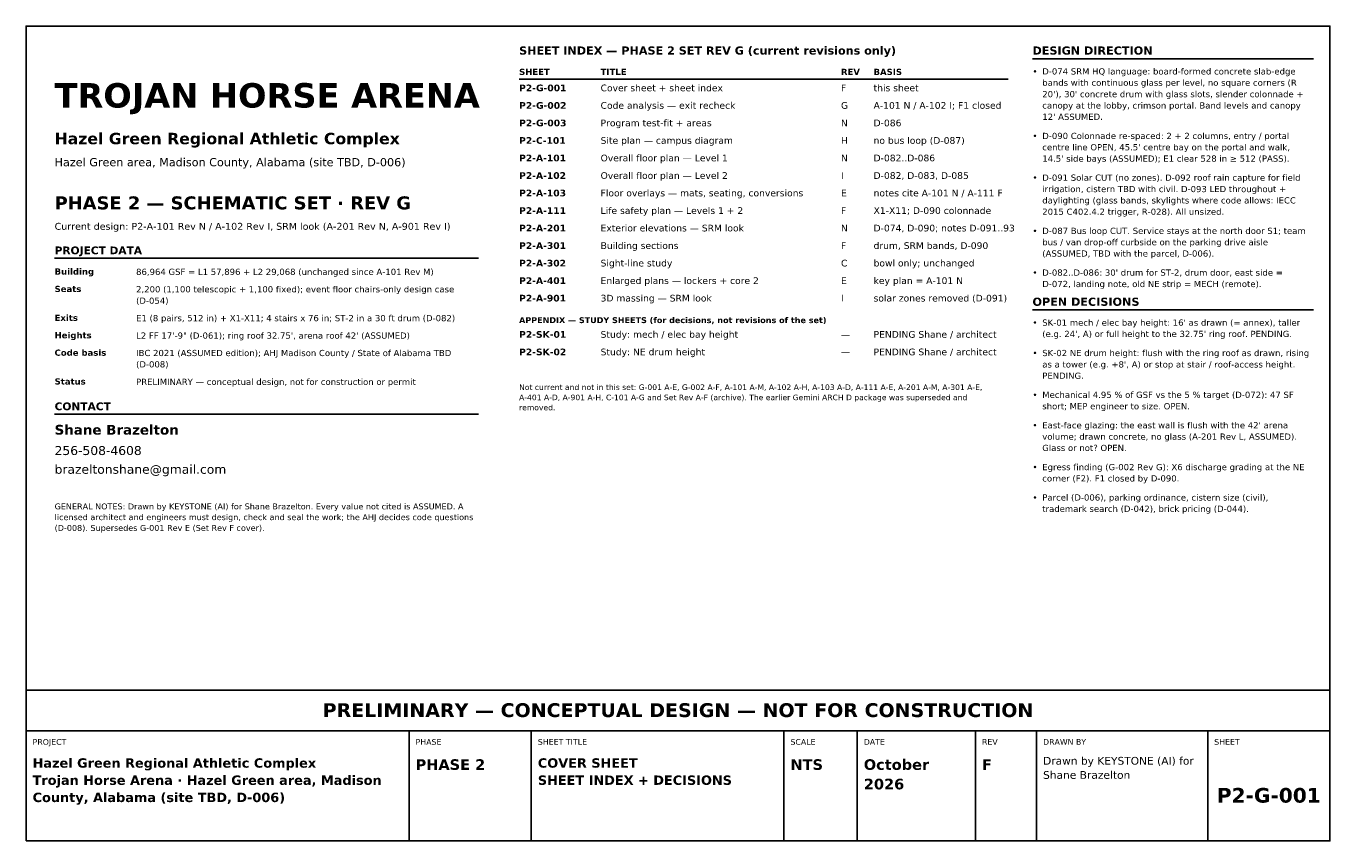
# Model space of a CAD drawing. Header units: inches. Extents: x 0.5 to 16.5, y 0.5 to 10.5.
import ezdxf
from ezdxf.enums import TextEntityAlignment as Align

# ---------------------------------------------------------------- set-up
doc = ezdxf.new("R2010")
doc.units = ezdxf.units.IN
doc.header["$MEASUREMENT"] = 0
doc.layers.add('A-ANNO-TEXT', color=7, linetype='Continuous')
doc.layers.add('G-ANNO-TTLB', color=7, linetype='Continuous')
doc.styles.add('KS-BOLD', font='DejaVuSans-Bold.ttf')
doc.styles.add('KS-REG', font='DejaVuSans.ttf')

msp = doc.modelspace()

# ---------------------------------------------------------------- linework, layer by layer
at = {"layer": 'A-ANNO-TEXT'}
for p, q in [((12.85, 10.1), (16.3, 10.1)), ((6.55, 9.85), (12.55, 9.85)), ((0.85, 7.65), (6.05, 7.65)), ((12.85, 7.017), (16.3, 7.017)), ((0.85, 5.736), (6.05, 5.736))]:
    msp.add_line(p, q, dxfattribs=at)
at = {"layer": 'G-ANNO-TTLB'}
for p, q in [((0.5, 1.85), (16.5, 1.85)), ((5.2, 0.5), (5.2, 1.85)), ((6.7, 0.5), (6.7, 1.85)), ((9.8, 0.5), (9.8, 1.85)), ((10.7, 0.5), (10.7, 1.85)), ((12.15, 0.5), (12.15, 1.85)), ((12.9, 0.5), (12.9, 1.85)), ((15, 0.5), (15, 1.85))]:
    msp.add_line(p, q, dxfattribs=at)
for points in [[(0.5, 0.5), (16.5, 0.5), (16.5, 10.5), (0.5, 10.5)], [(0.5, 1.85), (16.5, 1.85), (16.5, 2.35), (0.5, 2.35)]]:
    msp.add_lwpolyline(points, close=True, dxfattribs=at)

# ---------------------------------------------------------------- texts
at = {"layer": 'A-ANNO-TEXT'}
for s, height, style, p in [('SHEET INDEX — PHASE 2 SET REV G (current revisions only)', 0.1, 'KS-BOLD', (6.55, 10.15)), ('DESIGN DIRECTION', 0.1, 'KS-BOLD', (12.85, 10.15)), ('SHEET', 0.076, 'KS-BOLD', (6.55, 9.9)), ('TITLE', 0.076, 'KS-BOLD', (7.55, 9.9)), ('REV', 0.076, 'KS-BOLD', (10.5, 9.9)), ('BASIS', 0.076, 'KS-BOLD', (10.9, 9.9)), ('•', 0.076, 'KS-REG', (12.85, 9.906)), ('D-074 SRM HQ language: board-formed concrete slab-edge', 0.076, 'KS-REG', (12.97, 9.906)), ('TROJAN HORSE ARENA', 0.3, 'KS-BOLD', (0.85, 9.5)), ('P2-G-001', 0.082, 'KS-BOLD', (6.55, 9.7)), ('Cover sheet + sheet index', 0.082, 'KS-REG', (7.55, 9.7)), ('F', 0.082, 'KS-REG', (10.5, 9.7)), ('this sheet', 0.082, 'KS-REG', (10.9, 9.7)), ('bands with continuous glass per level, no square corners (R', 0.076, 'KS-REG', (12.97, 9.767)), ("20'), 30' concrete drum with glass slots, slender colonnade +", 0.076, 'KS-REG', (12.97, 9.627)), ('P2-G-002', 0.082, 'KS-BOLD', (6.55, 9.485)), ('Code analysis — exit recheck', 0.082, 'KS-REG', (7.55, 9.485)), ('G', 0.082, 'KS-REG', (10.5, 9.485)), ('A-101 N / A-102 I; F1 closed', 0.082, 'KS-REG', (10.9, 9.485)), ('canopy at the lobby, crimson portal. Band levels and canopy', 0.076, 'KS-REG', (12.97, 9.488)), ('P2-G-003', 0.082, 'KS-BOLD', (6.55, 9.27)), ('Program test-fit + areas', 0.082, 'KS-REG', (7.55, 9.27)), ('N', 0.082, 'KS-REG', (10.5, 9.27)), ('D-086', 0.082, 'KS-REG', (10.9, 9.27)), ("12' ASSUMED.", 0.076, 'KS-REG', (12.97, 9.349)), ('Hazel Green Regional Athletic Complex', 0.14, 'KS-BOLD', (0.85, 9.05)), ('P2-C-101', 0.082, 'KS-BOLD', (6.55, 9.055)), ('Site plan — campus diagram', 0.082, 'KS-REG', (7.55, 9.055)), ('H', 0.082, 'KS-REG', (10.5, 9.055)), ('no bus loop (D-087)', 0.082, 'KS-REG', (10.9, 9.055)), ('•', 0.076, 'KS-REG', (12.85, 9.114)), ('D-090 Colonnade re-spaced: 2 + 2 columns, entry / portal', 0.076, 'KS-REG', (12.97, 9.114)), ("centre line OPEN, 45.5' centre bay on the portal and walk,", 0.076, 'KS-REG', (12.97, 8.975)), ('Hazel Green area, Madison County, Alabama (site TBD, D-006)', 0.1, 'KS-REG', (0.85, 8.78)), ('P2-A-101', 0.082, 'KS-BOLD', (6.55, 8.84)), ('Overall floor plan — Level 1', 0.082, 'KS-REG', (7.55, 8.84)), ('N', 0.082, 'KS-REG', (10.5, 8.84)), ('D-082..D-086', 0.082, 'KS-REG', (10.9, 8.84)), ("14.5' side bays (ASSUMED); E1 clear 528 in ≥ 512 (PASS).", 0.076, 'KS-REG', (12.97, 8.836)), ('P2-A-102', 0.082, 'KS-BOLD', (6.55, 8.625)), ('Overall floor plan — Level 2', 0.082, 'KS-REG', (7.55, 8.625)), ('I', 0.082, 'KS-REG', (10.5, 8.625)), ('D-082, D-083, D-085', 0.082, 'KS-REG', (10.9, 8.625)), ('•', 0.076, 'KS-REG', (12.85, 8.602)), ('D-091 Solar CUT (no zones). D-092 roof rain capture for field', 0.076, 'KS-REG', (12.97, 8.602)), ('P2-A-103', 0.082, 'KS-BOLD', (6.55, 8.41)), ('Floor overlays — mats, seating, conversions', 0.082, 'KS-REG', (7.55, 8.41)), ('E', 0.082, 'KS-REG', (10.5, 8.41)), ('notes cite A-101 N / A-111 F', 0.082, 'KS-REG', (10.9, 8.41)), ('irrigation, cistern TBD with civil. D-093 LED throughout +', 0.076, 'KS-REG', (12.97, 8.462)), ('PHASE 2 — SCHEMATIC SET · REV G', 0.16, 'KS-BOLD', (0.85, 8.25)), ('daylighting (glass bands, skylights where code allows: IECC', 0.076, 'KS-REG', (12.97, 8.323)), ('P2-A-111', 0.082, 'KS-BOLD', (6.55, 8.195)), ('Life safety plan — Levels 1 + 2', 0.082, 'KS-REG', (7.55, 8.195)), ('F', 0.082, 'KS-REG', (10.5, 8.195)), ('X1-X11; D-090 colonnade', 0.082, 'KS-REG', (10.9, 8.195)), ('2015 C402.4.2 trigger, R-028). All unsized.', 0.076, 'KS-REG', (12.97, 8.184)), ('Current design: P2-A-101 Rev N / A-102 Rev I, SRM look (A-201 Rev N, A-901 Rev I)', 0.085, 'KS-REG', (0.85, 8)), ('P2-A-201', 0.082, 'KS-BOLD', (6.55, 7.98)), ('Exterior elevations — SRM look', 0.082, 'KS-REG', (7.55, 7.98)), ('N', 0.082, 'KS-REG', (10.5, 7.98)), ('D-074, D-090; notes D-091..93', 0.082, 'KS-REG', (10.9, 7.98)), ('D-087 Bus loop CUT. Service stays at the north door S1; team', 0.076, 'KS-REG', (12.97, 7.949)), ('P2-A-301', 0.082, 'KS-BOLD', (6.55, 7.765)), ('Building sections', 0.082, 'KS-REG', (7.55, 7.765)), ('F', 0.082, 'KS-REG', (10.5, 7.765)), ('drum, SRM bands, D-090', 0.082, 'KS-REG', (10.9, 7.765)), ('•', 0.076, 'KS-REG', (12.85, 7.949)), ('bus / van drop-off curbside on the parking drive aisle', 0.076, 'KS-REG', (12.97, 7.81)), ('PROJECT DATA', 0.095, 'KS-BOLD', (0.85, 7.7)), ('(ASSUMED, TBD with the parcel, D-006).', 0.076, 'KS-REG', (12.97, 7.671)), ('Building', 0.076, 'KS-BOLD', (0.85, 7.45)), ('86,964 GSF = L1 57,896 + L2 29,068 (unchanged since A-101 Rev M)', 0.076, 'KS-REG', (1.85, 7.446)), ('P2-A-302', 0.082, 'KS-BOLD', (6.55, 7.55)), ('Sight-line study', 0.082, 'KS-REG', (7.55, 7.55)), ('C', 0.082, 'KS-REG', (10.5, 7.55)), ('bowl only; unchanged', 0.082, 'KS-REG', (10.9, 7.55)), ("D-082..D-086: 30' drum for ST-2, drum door, east side =", 0.076, 'KS-REG', (12.97, 7.437)), ('P2-A-401', 0.082, 'KS-BOLD', (6.55, 7.335)), ('Enlarged plans — lockers + core 2', 0.082, 'KS-REG', (7.55, 7.335)), ('E', 0.082, 'KS-REG', (10.5, 7.335)), ('key plan = A-101 N', 0.082, 'KS-REG', (10.9, 7.335)), ('•', 0.076, 'KS-REG', (12.85, 7.437)), ('D-072, landing note, old NE strip = MECH (remote).', 0.076, 'KS-REG', (12.97, 7.297)), ('Seats', 0.076, 'KS-BOLD', (0.85, 7.236)), ('2,200 (1,100 telescopic + 1,100 fixed); event floor chairs-only design case', 0.076, 'KS-REG', (1.85, 7.232)), ('P2-A-901', 0.082, 'KS-BOLD', (6.55, 7.12)), ('3D massing — SRM look', 0.082, 'KS-REG', (7.55, 7.12)), ('I', 0.082, 'KS-REG', (10.5, 7.12)), ('solar zones removed (D-091)', 0.082, 'KS-REG', (10.9, 7.12)), ('(D-054)', 0.076, 'KS-REG', (1.85, 7.092)), ('OPEN DECISIONS', 0.1, 'KS-BOLD', (12.85, 7.067)), ('Exits', 0.076, 'KS-BOLD', (0.85, 6.882)), ('E1 (8 pairs, 512 in) + X1-X11; 4 stairs x 76 in; ST-2 in a 30 ft drum (D-082)', 0.076, 'KS-REG', (1.85, 6.878)), ('APPENDIX — STUDY SHEETS (for decisions, not revisions of the set)', 0.072, 'KS-BOLD', (6.55, 6.855)), ("SK-01 mech / elec bay height: 16' as drawn (= annex), taller", 0.076, 'KS-REG', (12.97, 6.823)), ('Heights', 0.076, 'KS-BOLD', (0.85, 6.668)), ('L2 FF 17\'-9" (D-061); ring roof 32.75\', arena roof 42\' (ASSUMED)', 0.076, 'KS-REG', (1.85, 6.664)), ('P2-SK-01', 0.082, 'KS-BOLD', (6.55, 6.675)), ('Study: mech / elec bay height', 0.082, 'KS-REG', (7.55, 6.675)), ('PENDING Shane / architect', 0.082, 'KS-REG', (10.9, 6.675)), ('•', 0.076, 'KS-REG', (12.85, 6.823)), ("(e.g. 24', A) or full height to the 32.75' ring roof. PENDING.", 0.076, 'KS-REG', (12.97, 6.684)), ('—', 0.082, 'KS-REG', (10.5, 6.675)), ('Code basis', 0.076, 'KS-BOLD', (0.85, 6.454)), ('IBC 2021 (ASSUMED edition); AHJ Madison County / State of Alabama TBD', 0.076, 'KS-REG', (1.85, 6.45)), ('P2-SK-02', 0.082, 'KS-BOLD', (6.55, 6.46)), ('Study: NE drum height', 0.082, 'KS-REG', (7.55, 6.46)), ('—', 0.082, 'KS-REG', (10.5, 6.46)), ('PENDING Shane / architect', 0.082, 'KS-REG', (10.9, 6.46)), ('•', 0.076, 'KS-REG', (12.85, 6.45)), ('SK-02 NE drum height: flush with the ring roof as drawn, rising', 0.076, 'KS-REG', (12.97, 6.45)), ('(D-008)', 0.076, 'KS-REG', (1.85, 6.311)), ("as a tower (e.g. +8', A) or stop at stair / roof-access height.", 0.076, 'KS-REG', (12.97, 6.31)), ('PENDING.', 0.076, 'KS-REG', (12.97, 6.171)), ('Status', 0.076, 'KS-BOLD', (0.85, 6.101)), ('PRELIMINARY — conceptual design, not for construction or permit', 0.076, 'KS-REG', (1.85, 6.096)), ('Not current and not in this set: G-001 A-E, G-002 A-F, A-101 A-M, A-102 A-H, A-103 A-D, A-111 A-E, A-201 A-M, A-301 A-E,', 0.068, 'KS-REG', (6.55, 6.034)), ('A-401 A-D, A-901 A-H, C-101 A-G and Set Rev A-F (archive). The earlier Gemini ARCH D package was superseded and', 0.068, 'KS-REG', (6.55, 5.909)), ('•', 0.076, 'KS-REG', (12.85, 5.937)), ('Mechanical 4.95 % of GSF vs the 5 % target (D-072): 47 SF', 0.076, 'KS-REG', (12.97, 5.937)), ('CONTACT', 0.095, 'KS-BOLD', (0.85, 5.786)), ('removed.', 0.068, 'KS-REG', (6.55, 5.785)), ('short; MEP engineer to size. OPEN.', 0.076, 'KS-REG', (12.97, 5.797)), ('Shane Brazelton', 0.12, 'KS-BOLD', (0.85, 5.486)), ('•', 0.076, 'KS-REG', (12.85, 5.563)), ("East-face glazing: the east wall is flush with the 42' arena", 0.076, 'KS-REG', (12.97, 5.563)), ('volume; drawn concrete, no glass (A-201 Rev L, ASSUMED).', 0.076, 'KS-REG', (12.97, 5.424)), ('256-508-4608', 0.11, 'KS-REG', (0.85, 5.236)), ('Glass or not? OPEN.', 0.076, 'KS-REG', (12.97, 5.285)), ('brazeltonshane@gmail.com', 0.11, 'KS-REG', (0.85, 5.006)), ('Egress finding (G-002 Rev G): X6 discharge grading at the NE', 0.076, 'KS-REG', (12.97, 5.05)), ('•', 0.076, 'KS-REG', (12.85, 5.05)), ('corner (F2). F1 closed by D-090.', 0.076, 'KS-REG', (12.97, 4.911)), ('GENERAL NOTES: Drawn by KEYSTONE (AI) for Shane Brazelton. Every value not cited is ASSUMED. A', 0.072, 'KS-REG', (0.85, 4.569)), ('•', 0.076, 'KS-REG', (12.85, 4.677)), ('Parcel (D-006), parking ordinance, cistern size (civil),', 0.076, 'KS-REG', (12.97, 4.677)), ('licensed architect and engineers must design, check and seal the work; the AHJ decides code questions', 0.072, 'KS-REG', (0.85, 4.437)), ('trademark search (D-042), brick pricing (D-044).', 0.076, 'KS-REG', (12.97, 4.538)), ('(D-008). Supersedes G-001 Rev E (Set Rev F cover).', 0.072, 'KS-REG', (0.85, 4.305))]:
    msp.add_text(s, height=height, dxfattribs=dict(at, style=style)).set_placement(p)
at = {"layer": 'G-ANNO-TTLB', "style": 'KS-BOLD'}
for s, height, p in [('PRELIMINARY — CONCEPTUAL DESIGN — NOT FOR CONSTRUCTION', 0.17, (8.5, 2.02)), ('P2-G-001', 0.18, (15.75, 0.97))]:
    msp.add_text(s, height=height, dxfattribs=at).set_placement(p, align=Align.CENTER)
at = {"layer": 'G-ANNO-TTLB'}
for s, height, style, p in [('PROJECT', 0.07, 'KS-REG', (0.58, 1.68)), ('PHASE', 0.07, 'KS-REG', (5.28, 1.68)), ('SHEET TITLE', 0.07, 'KS-REG', (6.78, 1.68)), ('SCALE', 0.07, 'KS-REG', (9.88, 1.68)), ('DATE', 0.07, 'KS-REG', (10.78, 1.68)), ('REV', 0.07, 'KS-REG', (12.23, 1.68)), ('DRAWN BY', 0.07, 'KS-REG', (12.98, 1.68)), ('SHEET', 0.07, 'KS-REG', (15.08, 1.68)), ('Hazel Green Regional Athletic Complex', 0.115, 'KS-BOLD', (0.58, 1.399)), ('PHASE 2', 0.13, 'KS-BOLD', (5.28, 1.372)), ('COVER SHEET', 0.115, 'KS-BOLD', (6.78, 1.399)), ('NTS', 0.13, 'KS-BOLD', (9.88, 1.372)), ('October', 0.13, 'KS-BOLD', (10.78, 1.372)), ('F', 0.13, 'KS-BOLD', (12.23, 1.372)), ('Drawn by KEYSTONE (AI) for', 0.095, 'KS-REG', (12.98, 1.436)), ('Trojan Horse Arena · Hazel Green area, Madison', 0.115, 'KS-BOLD', (0.58, 1.188)), ('SHEET INDEX + DECISIONS', 0.115, 'KS-BOLD', (6.78, 1.188)), ('Shane Brazelton', 0.095, 'KS-REG', (12.98, 1.262)), ('2026', 0.13, 'KS-BOLD', (10.78, 1.133)), ('County, Alabama (site TBD, D-006)', 0.115, 'KS-BOLD', (0.58, 0.977))]:
    msp.add_text(s, height=height, dxfattribs=dict(at, style=style)).set_placement(p)

doc.saveas('drawing.dxf')
